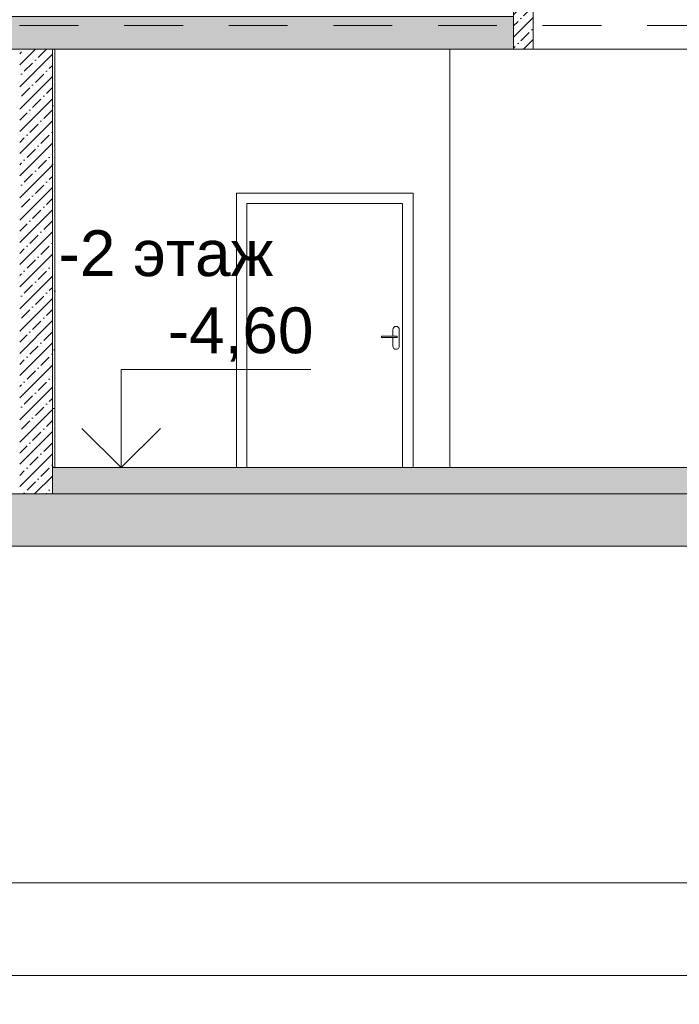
# Model space of a CAD drawing. Header units: millimetres. Extents: x -7244646 to -5701154, y 5723682 to 6071635.
# Tile 32 of 256: x -6393869 to -6388825, y 5731106 to 5738634. Entities that reach past the tile are written whole.
import ezdxf

# ---------------------------------------------------------------- set-up
doc = ezdxf.new("R2010")
doc.units = ezdxf.units.MM
doc.header["$MEASUREMENT"] = 0
doc.set_wipeout_variables(frame=1)
doc.linetypes.add('Dashed', pattern=[800, 450, -350])
doc.linetypes.add('Wipeout_Contour', pattern=[1000, 0, -1000])
for name, color, linetype, lineweight in [('0_Ном._пера__1', 7, 'Continuous', 0), ('0_Ном._пера__120', 7, 'Continuous', 0), ('0_Ном._пера__21', 7, 'Continuous', 5), ('АР-вертикальная связь - Лестница.АР_Ном._пера__1', 7, 'Continuous', 0), ('АР-вертикальная связь - Лестница.АР_Ном._пера__120', 7, 'Continuous', 0), ('АР-Перекрытия_Приямки.АР_Ном._пера__1', 7, 'Continuous', 0), ('АР-Перекрытия_Приямки.АР_Ном._пера__120', 7, 'Continuous', 0), ('АР-Стены внешние_Балконы _ лоджии.АР_Ном._пера__101', 252, 'Continuous', 0), ('АР-Стены_внутренние_пилоны.АР_Ном._пера__1', 7, 'Continuous', 0), ('АР-Стены_внутренние_пилоны.АР_Ном._пера__120', 7, 'Continuous', 0), ('АР-Чертеж-Размеры.АР_Ном._пера__1', 7, 'Continuous', 0), ('АР-Чертеж-Размеры.АР_Ном._пера__120', 7, 'Continuous', 0), ('АР-Чертеж-Размеры.АР_Ном._пера__141', 7, 'Continuous', 5)]:
    doc.layers.add(name, color=color, linetype=linetype, lineweight=lineweight)
doc.layers.add('АР-Стены_внутренние_пилоны.АР', color=7, linetype='Continuous')
doc.layers.add('АР-Чертеж-Размеры.АР', color=7, linetype='Continuous')
doc.styles.add('РЎР“Р•РќР•Р\xa0Р\x98Р\xa0_РЎРўР\x98Р›Р¬_2', font='arial.ttf')
doc.linetypes.add('Линия Разрыва', pattern='A,0,[1,20 Р\xa0Р°Р·СЂРµР· 1-1. РљРѕСЂРїСѓСЃ 11.Shx,S=15.679026,R=0,X=0,Y=0],-1975.557214,0', length=1975.557214)
doc.dimstyles.new('СГЕНЕРИР_СТИЛЬ__1', dxfattribs={"dimtxt": 500, "dimasz": 237.5, "dimexe": 0.18, "dimexo": 43263.067461, "dimgap": 0, "dimtad": 1, "dimlfac": 0.001, "dimzin": 0, "dimdsep": 46, "dimtxsty": 'РЎР“Р•РќР•Р\xa0Р\x98Р\xa0_РЎРўР\x98Р›Р¬_2', "dimblk": 'ARROWHEAD_6', "dimblk1": 'ARROWHEAD_6', "dimblk2": 'ARROWHEAD_6', "dimcen": 0.09, "dimclrd": 7, "dimclre": 7, "dimclrt": 7, "dimadec": 0, "dimazin": 0, "dimtfac": 1, "dimtdec": 4, "dimtmove": 2, "dimatfit": 3, "dimfxl": 1, "dimtolj": 1, "dimtzin": 0, "dimarcsym": 0})
doc.dimstyles.new('СГЕНЕРИР_СТИЛЬ__6', dxfattribs={"dimtxt": 300, "dimasz": 237.5, "dimexe": 0.18, "dimexo": 0.0625, "dimgap": 0, "dimtad": 1, "dimtih": 1, "dimtoh": 1, "dimlfac": 0.001, "dimzin": 0, "dimdsep": 46, "dimtxsty": 'РЎР“Р•РќР•Р\xa0Р\x98Р\xa0_РЎРўР\x98Р›Р¬_2', "dimblk": 'ARROWHEAD_6', "dimblk1": 'ARROWHEAD_6', "dimblk2": 'ARROWHEAD_6', "dimcen": 0.09, "dimse1": 1, "dimse2": 1, "dimclrd": 7, "dimclre": 7, "dimclrt": 7, "dimadec": 0, "dimazin": 0, "dimtfac": 1, "dimtdec": 4, "dimtmove": 0, "dimatfit": 3, "dimfxl": 1, "dimtolj": 1, "dimtzin": 0, "dimarcsym": 0})
pattern_1 = [(45, (-7387333.12, 5739809.18), (-84.852814, 84.852814), []), (45, (-7387375.54, 5739851.61), (-84.852814, 84.852814), [90, -30, 0, -30])]

# ---------------------------------------------------------------- blocks, each defined once
blk = doc.blocks.new('*D52', base_point=(-7387333.1, 5739809.2))
at = {"layer": 'АР-Чертеж-Размеры.АР_Ном._пера__1', "color": 7, "linetype": 'Continuous', "lineweight": 0, "transparency": 16777216}
for p, q in [((-6411439.3, 5858499.2), (-6411439.3, 5858686.7)), ((-6411314.3, 5858374.2), (-6411564.3, 5858624.2)), ((-6388218.7, 5858499.2), (-6411673.7, 5858499.2)), ((-6411439.3, 5738589.2), (-6411439.3, 5858499.2)), ((-6411564.3, 5738714.2), (-6411314.3, 5738464.2)), ((-6411204.9, 5738589.2), (-6411673.7, 5738589.2)), ((-6411439.3, 5738401.7), (-6411439.3, 5738589.2))]:
    blk.add_line(p, q, dxfattribs=at)
at = {"layer": 'АР-Чертеж-Размеры.АР_Ном._пера__1', "color": 7, "lineweight": 0, "transparency": 16777216, "insert": (-6411889.3, 5853972.3), "char_height": 500, "attachment_point": 7, "rotation": 90, "style": 'РЎР“Р•РќР•Р\xa0Р\x98Р\xa0_РЎРўР\x98Р›Р¬_2'}
blk.add_mtext('\\A1;{\\pql;\\fArial|b0|i0|c204|p0;\\W1.000000;119,91}', dxfattribs=at)
blk = doc.blocks.new('ARROWHEAD_6')
at = {"color": 0, "linetype": 'Continuous', "lineweight": 0}
for p, q in [((-0.5, -0.5), (0.5, 0.5)), ((0, 0), (-1, 0))]:
    blk.add_line(p, q, dxfattribs=at)
blk = doc.blocks.new('Линейный Размер_3_3', base_point=(-6393092.7, 5735209.2))
at = {"layer": 'АР-Чертеж-Размеры.АР_Ном._пера__1', "color": 7, "linetype": 'Continuous', "lineweight": 0}
for q in [(-6393317.7, 5735209.2), (-6392867.7, 5735209.2)]:
    blk.add_line((-6393092.7, 5735209.2), q, dxfattribs=at)
at = {"layer": 'АР-Чертеж-Размеры.АР_Ном._пера__141', "color": 7, "linetype": 'Continuous', "lineweight": 5}
for p, q in [((-6393092.7, 5735209.2), (-6393092.7, 5735959.2)), ((-6393092.7, 5735959.2), (-6391642.4, 5735959.2)), ((-6393092.7, 5735209.2), (-6393392.7, 5735509.2)), ((-6392792.7, 5735509.2), (-6393092.7, 5735209.2))]:
    blk.add_line(p, q, dxfattribs=at)
at = {"layer": 'АР-Чертеж-Размеры.АР_Ном._пера__120', "color": 7, "lineweight": 0, "insert": (-6392736.5, 5736019.2), "char_height": 350, "attachment_point": 7, "style": 'РЎР“Р•РќР•Р\xa0Р\x98Р\xa0_РЎРўР\x98Р›Р¬_2'}
blk.add_mtext('\\A1;{\\pql;\\fArial|b0|i0|c204|p0;\\W1.000000;-4,60}', dxfattribs=at)
blk = doc.blocks.new('*D168', base_point=(-7387333.1, 5739809.2))
at = {"layer": 'АР-Чертеж-Размеры.АР_Ном._пера__1', "color": 7, "linetype": 'Continuous', "lineweight": 0, "transparency": 16777216}
for p, q in [((-6401313.7, 5731800.9), (-6401313.7, 5732269.7)), ((-6357553.7, 5731800.9), (-6357553.7, 5732269.7)), ((-6401501.2, 5732035.3), (-6401313.7, 5732035.3)), ((-6401313.7, 5732035.3), (-6357553.7, 5732035.3))]:
    blk.add_line(p, q, dxfattribs=at)
at = {"layer": 'АР-Чертеж-Размеры.АР_Ном._пера__141', "color": 7, "linetype": 'Continuous', "lineweight": 5, "transparency": 16777216}
for p, q in [((-6401188.7, 5732160.3), (-6401438.7, 5731910.3)), ((-6357428.7, 5732160.3), (-6357678.7, 5731910.3))]:
    blk.add_line(p, q, dxfattribs=at)
at = {"layer": 'АР-Чертеж-Размеры.АР_Ном._пера__120', "color": 7, "lineweight": 0, "transparency": 16777216, "insert": (-6379948.5, 5732095.3), "char_height": 300, "attachment_point": 7, "style": 'РЎР“Р•РќР•Р\xa0Р\x98Р\xa0_РЎРўР\x98Р›Р¬_2'}
blk.add_mtext('\\A1;{\\pql;\\fArial|b0|i0|c204|p0;\\W1.000000;43,76}', dxfattribs=at)

msp = doc.modelspace()

# ---------------------------------------------------------------- hatches: boundary and pattern name
at = {"layer": '0_Ном._пера__1', "linetype": 'Continuous', "lineweight": 0}
h = msp.add_hatch(dxfattribs=at)
h.set_pattern_fill('ЖЕЛЕЗОБЕТОН__PROJECT__0003', style=0, pattern_type=2)
h.set_pattern_definition(pattern_1)
h.paths.add_polyline_path([(-6390092.718, 5738409.18), (-6401201.293, 5738409.18), (-6401201.293, 5738659.18), (-6390092.718, 5738659.18)])
at = {"layer": 'АР-вертикальная связь - Лестница.АР_Ном._пера__1', "linetype": 'Continuous', "lineweight": 0}
h = msp.add_hatch(dxfattribs=at)
h.set_pattern_fill('ЖЕЛЕЗОБЕТОН__PROJECT__0003', style=0, pattern_type=2)
h.set_pattern_definition(pattern_1)
h.paths.add_polyline_path([(-6390092.718, 5738409.18), (-6389942.718, 5738409.18), (-6389942.718, 5738709.123), (-6389912.718, 5738729.123), (-6389812.718, 5738795.789), (-6389712.718, 5738862.456), (-6389612.718, 5738929.123), (-6389512.718, 5738995.789), (-6389412.718, 5739062.456), (-6389312.718, 5739129.123), (-6389212.718, 5739195.789), (-6389112.718, 5739262.456), (-6389012.718, 5739329.123), (-6388912.718, 5739395.789), (-6388812.718, 5739462.456), (-6388712.718, 5739529.123), (-6388612.718, 5739595.789), (-6388512.718, 5739662.456), (-6388412.718, 5739729.123), (-6388312.718, 5739795.789), (-6388212.718, 5739862.456), (-6388112.718, 5739929.123), (-6388012.719, 5739995.789), (-6387912.719, 5740062.456), (-6387812.719, 5740129.123), (-6387712.719, 5740195.789), (-6387612.719, 5740262.456), (-6387512.719, 5740329.123), (-6387047.302, 5740639.4), (-6387392.719, 5740639.4), (-6387392.719, 5740589.4), (-6387692.719, 5740589.4), (-6387692.719, 5740389.4), (-6387992.719, 5740389.4), (-6387992.719, 5740189.4), (-6388292.718, 5740189.4), (-6388292.718, 5739989.4), (-6388592.718, 5739989.4), (-6388592.718, 5739789.4), (-6388892.718, 5739789.4), (-6388892.718, 5739589.4), (-6389192.718, 5739589.4), (-6389192.718, 5739389.4), (-6389492.718, 5739389.4), (-6389492.718, 5739189.4), (-6389792.718, 5739189.4), (-6389792.718, 5738989.4), (-6390092.718, 5738989.4)])
at = {"layer": 'АР-Перекрытия_Приямки.АР_Ном._пера__1', "linetype": 'Continuous', "lineweight": 0}
h = msp.add_hatch(dxfattribs=at)
h.set_pattern_fill('ЖЕЛЕЗОБЕТОН__PROJECT__0003', style=0, pattern_type=2)
h.set_pattern_definition(pattern_1)
h.paths.add_polyline_path([(-6401203.84, 5735009.18), (-6401603.828, 5735009.18), (-6401603.828, 5734609.18), (-6381877.718, 5734609.18), (-6381507.286, 5732531.921), (-6373979.585, 5732531.921), (-6373675.453, 5735009.18), (-6374834.353, 5735009.18), (-6374834.353, 5733459.18), (-6376698.792, 5733459.18), (-6376698.792, 5735009.18), (-6376948.792, 5735009.18), (-6376948.792, 5733459.18), (-6378798.774, 5733459.18), (-6378798.774, 5735009.18), (-6379048.774, 5735009.18), (-6379048.774, 5733459.18), (-6380718.818, 5733459.18), (-6380718.818, 5735009.18), (-6380968.818, 5735009.18), (-6383668.774, 5735009.18), (-6383918.774, 5735009.18), (-6383935.776, 5735009.18), (-6393618.823, 5735009.18), (-6393868.823, 5735009.18)])
at = {"layer": 'АР-Стены_внутренние_пилоны.АР_Ном._пера__1', "linetype": 'Continuous', "lineweight": 0}
h = msp.add_hatch(dxfattribs=at)
h.set_pattern_fill('ЖЕЛЕЗОБЕТОН__PROJECT__0003', style=0, pattern_type=2)
h.set_pattern_definition(pattern_1)
h.paths.add_polyline_path([(-6393868.823, 5738409.18), (-6393868.823, 5735009.18), (-6393618.823, 5735009.18), (-6393618.823, 5735209.18), (-6393618.823, 5738409.18)])
h = msp.add_hatch(dxfattribs=at)
h.set_pattern_fill('ШТУКАТУРКА__ГИПС_01_0003', style=0, pattern_type=2)
h.set_pattern_definition([(45, (-7387333.12, 5740159.18), (-111.369318, 111.369318), [0, -105, 0, -157.5]), (110, (-7386983.12, 5740159.18), (148.001588, 53.868173), [0, -77, 0, -133])])
h.paths.add_polyline_path([(-6393618.823, 5735209.18), (-6393598.823, 5735209.18), (-6393598.823, 5738359.18), (-6393618.823, 5738359.18)])

# ---------------------------------------------------------------- linework, layer by layer
at = {"layer": '0_Ном._пера__1', "color": 7, "linetype": 'Continuous', "lineweight": 0}
msp.add_line((-6338728.94, 5735009.18), (-6401201.293, 5735009.18), dxfattribs=at)
at = {"layer": '0_Ном._пера__1', "color": 7, "linetype": 'Линия Разрыва', "lineweight": 0}
msp.add_line((-6413306.662, 5734609.18), (-6381877.718, 5734609.18), dxfattribs=at)
at = {"layer": '0_Ном._пера__120', "color": 7, "linetype": 'Continuous', "lineweight": 0}
msp.add_lwpolyline([(-6402308.809, 5731864.373, 0.41421356), (-6401770.784, 5731326.348), (-6380588.189, 5731326.348, -0.1418046), (-6380300.821, 5731243.175), (-6380083.877, 5731106.114)], format="xyb", dxfattribs=at)
at = {"layer": '0_Ном._пера__21', "color": 7, "linetype": 'Continuous', "lineweight": 5, "flags": 128}
msp.add_lwpolyline([(-6390092.718, 5738409.18), (-6401201.293, 5738409.18), (-6401201.293, 5738659.18), (-6390092.718, 5738659.18)], close=True, dxfattribs=at)
at = {"layer": 'АР-вертикальная связь - Лестница.АР_Ном._пера__120', "color": 7, "linetype": 'Continuous', "lineweight": 5}
for p, q in [((-6390092.718, 5738809.4), (-6390092.718, 5738509.4)), ((-6389942.718, 5738709.123), (-6389942.718, 5738409.18)), ((-6389942.718, 5738409.18), (-6390092.718, 5738409.18))]:
    msp.add_line(p, q, dxfattribs=at)
at = {"layer": 'АР-Перекрытия_Приямки.АР_Ном._пера__120', "color": 7, "linetype": 'Continuous', "lineweight": 0}
msp.add_line((-6390113.28, 5738409.18), (-6388678.549, 5738409.18), dxfattribs=at)
at = {"layer": 'АР-Перекрытия_Приямки.АР_Ном._пера__120', "color": 7, "linetype": 'Continuous', "lineweight": 5, "flags": 128}
for points in [[(-6338438.822, 5735009.18), (-6338728.94, 5735009.18), (-6358596.537, 5735009.18), (-6374548.791, 5735009.18), (-6374834.353, 5735009.18), (-6374834.353, 5733459.18), (-6376698.792, 5733459.18), (-6376698.792, 5735009.18), (-6376948.792, 5735009.18), (-6376948.792, 5733459.18), (-6378798.774, 5733459.18), (-6378798.774, 5735009.18), (-6379048.774, 5735009.18), (-6379048.774, 5733459.18), (-6380718.818, 5733459.18), (-6380718.818, 5735009.18), (-6380968.818, 5735009.18), (-6383668.774, 5735009.18), (-6383918.774, 5735009.18), (-6393618.823, 5735009.18), (-6393868.823, 5735009.18), (-6401203.84, 5735009.18), (-6401603.828, 5735009.18)], [(-6381507.286, 5732531.921), (-6381877.718, 5734609.18), (-6401603.828, 5734609.18)]]:
    msp.add_lwpolyline(points, dxfattribs=at)
at = {"layer": 'АР-Стены внешние_Балконы _ лоджии.АР_Ном._пера__101', "color": 252, "linetype": 'Dashed', "lineweight": 0}
msp.add_lwpolyline([(-6410669.971, 5738589.18), (-6333655.293, 5738589.18)], dxfattribs=at)
at = {"layer": 'АР-Стены_внутренние_пилоны.АР_Ном._пера__120', "color": 7, "linetype": 'Continuous', "lineweight": 0}
for p, q in [((-6393598.823, 5738409.18), (-6393598.823, 5735209.18)), ((-6390580.722, 5735209.18), (-6390580.722, 5738409.18))]:
    msp.add_line(p, q, dxfattribs=at)
at = {"layer": 'АР-Стены_внутренние_пилоны.АР_Ном._пера__120', "color": 7, "linetype": 'Continuous', "lineweight": 5}
msp.add_line((-6393598.823, 5735209.18), (-6393618.823, 5735209.18), dxfattribs=at)
at = {"layer": 'АР-Стены_внутренние_пилоны.АР_Ном._пера__120', "color": 7, "linetype": 'Continuous', "lineweight": 5, "flags": 128}
msp.add_lwpolyline([(-6393618.823, 5738409.18), (-6393618.823, 5735209.18), (-6393618.823, 5735009.18)], dxfattribs=at)

# ---------------------------------------------------------------- dimensions: what is measured, and where the dimension line sits
at = {"layer": 'АР-Чертеж-Размеры.АР', "color": 7, "linetype": 'Continuous', "lineweight": 0}
dim = msp.add_linear_dim(base=(-6411439.299, 5858499.18), p1=(-6410669.971, 5738589.18), p2=(-6383892.346, 5858499.18), angle=90, dimstyle='СГЕНЕРИР_СТИЛЬ__1', dxfattribs=at)
dim.commit()
dim.dimension.update_dxf_attribs({"geometry": '*D52', "text_midpoint": (-6412139.299, 5855000.125), "dimtype": 160, "text_rotation": 90})

# ---------------------------------------------------------------- wipeouts: each hides what was drawn before it
at = {"color": 254, "linetype": 'Wipeout_Contour', "lineweight": 0, "ltscale": 34354401.77282929}
msp.add_wipeout([(-6392210.721, 5735209.18), (-6392130.721, 5735209.18), (-6392130.721, 5737229.18), (-6392210.721, 5737229.18)], dxfattribs=at).dxf.layer = 'АР-Стены_внутренние_пилоны.АР'
at = {"color": 254, "linetype": 'Wipeout_Contour', "lineweight": 0, "ltscale": 34350621.08835423}
msp.add_wipeout([(-6390860.721, 5735209.18), (-6390860.721, 5737229.18), (-6390940.721, 5737229.18), (-6390940.721, 5735209.18)], dxfattribs=at).dxf.layer = 'АР-Стены_внутренние_пилоны.АР'

# ---------------------------------------------------------------- next in the draw order: hatches: boundary and pattern name
at = {"layer": 'АР-Перекрытия_Приямки.АР_Ном._пера__1', "linetype": 'Continuous', "lineweight": 0, "true_color": 0x000000}
msp.add_hatch(color=18, dxfattribs=at).paths.add_polyline_path([(-6393618.823, 5735209.18), (-6393618.823, 5735009.18), (-6383918.774, 5735009.18), (-6383918.774, 5735209.18)])

# ---------------------------------------------------------------- next in the draw order: linework, layer by layer
at = {"layer": 'АР-Перекрытия_Приямки.АР_Ном._пера__120', "color": 7, "linetype": 'Continuous', "lineweight": 0}
msp.add_line((-6388653.151, 5735209.18), (-6393598.823, 5735209.18), dxfattribs=at)

# ---------------------------------------------------------------- next in the draw order: block references
at = {"layer": 'АР-Чертеж-Размеры.АР', "color": 7, "linetype": 'Continuous', "lineweight": 0}
msp.add_blockref('Линейный Размер_3_3', (-6393092.732, 5735209.18), dxfattribs=at)

# ---------------------------------------------------------------- next in the draw order: texts
at = {"layer": '0_Ном._пера__1', "color": 7, "linetype": 'Continuous', "lineweight": 0, "insert": (-6392750.274, 5736846.321), "char_height": 350, "attachment_point": 5, "style": 'РЎР“Р•РќР•Р\xa0Р\x98Р\xa0_РЎРўР\x98Р›Р¬_2'}
msp.add_mtext('\\A1;{\\pqc;\\fArial|b0|i0|c204|p0;\\W1.000000;-\\fArial|b0|i0|c204|p0;\\W1.000000;2 этаж}', dxfattribs=at)

# ---------------------------------------------------------------- next in the draw order: wipeouts: each hides what was drawn before it
at = {"color": 254, "linetype": 'Wipeout_Contour', "lineweight": 0, "ltscale": 51532920.98031788}
msp.add_wipeout([(-6390860.721, 5737309.18), (-6392210.721, 5737309.18), (-6392210.721, 5737229.18), (-6392130.721, 5737229.18), (-6390940.721, 5737229.18), (-6390860.721, 5737229.18)], dxfattribs=at).dxf.layer = 'АР-Стены_внутренние_пилоны.АР'
at = {"color": 254, "linetype": 'Wipeout_Contour', "lineweight": 0, "ltscale": 206105098.9298426}
msp.add_wipeout([(-6391015.721, 5736139.18), (-6391013.818, 5736129.613), (-6391008.398, 5736121.503), (-6391000.288, 5736116.083), (-6390990.721, 5736114.18), (-6390981.154, 5736116.083), (-6390973.043, 5736121.503), (-6390967.624, 5736129.613), (-6390965.721, 5736139.18), (-6390965.721, 5736264.18), (-6390967.624, 5736273.747), (-6390973.043, 5736281.858), (-6390981.154, 5736287.277), (-6390990.721, 5736289.18), (-6391000.288, 5736287.277), (-6391008.398, 5736281.858), (-6391013.818, 5736273.747), (-6391015.721, 5736264.18), (-6391015.721, 5736214.18), (-6390984.21, 5736214.18), (-6390983.221, 5736214.18), (-6390983.221, 5736204.18), (-6390984.21, 5736204.18), (-6391015.721, 5736204.18)], dxfattribs=at).dxf.layer = 'АР-Стены_внутренние_пилоны.АР'

# ---------------------------------------------------------------- next in the draw order: linework, layer by layer
at = {"layer": 'АР-Стены_внутренние_пилоны.АР_Ном._пера__120', "color": 7, "linetype": 'Continuous', "lineweight": 0}
for p, q in [((-6392210.721, 5737309.18), (-6390860.721, 5737309.18)), ((-6392210.721, 5735209.18), (-6392210.721, 5737309.18)), ((-6390860.721, 5737309.18), (-6390860.721, 5735209.18)), ((-6390940.721, 5737229.18), (-6392130.721, 5737229.18)), ((-6392130.721, 5737229.18), (-6392130.721, 5735209.18)), ((-6390940.721, 5735209.18), (-6390940.721, 5737229.18)), ((-6391015.721, 5736264.18), (-6391013.818, 5736273.747)), ((-6391013.818, 5736273.747), (-6391008.398, 5736281.858)), ((-6391008.398, 5736281.858), (-6391000.288, 5736287.277)), ((-6391000.288, 5736287.277), (-6390990.721, 5736289.18)), ((-6390990.721, 5736289.18), (-6390981.154, 5736287.277)), ((-6390981.154, 5736287.277), (-6390973.043, 5736281.858)), ((-6390973.043, 5736281.858), (-6390967.624, 5736273.747)), ((-6390967.624, 5736273.747), (-6390965.721, 5736264.18)), ((-6391013.818, 5736129.613), (-6391015.721, 5736139.18)), ((-6391008.398, 5736121.503), (-6391013.818, 5736129.613)), ((-6391000.288, 5736116.083), (-6391008.398, 5736121.503)), ((-6390990.721, 5736114.18), (-6391000.288, 5736116.083)), ((-6390981.154, 5736116.083), (-6390990.721, 5736114.18)), ((-6390973.043, 5736121.503), (-6390981.154, 5736116.083)), ((-6390967.624, 5736129.613), (-6390973.043, 5736121.503)), ((-6390965.721, 5736139.18), (-6390967.624, 5736129.613))]:
    msp.add_line(p, q, dxfattribs=at)

# ---------------------------------------------------------------- next in the draw order: wipeouts: each hides what was drawn before it
at = {"color": 254, "linetype": 'Wipeout_Contour', "lineweight": 0, "ltscale": 34351037.78197956}
msp.add_wipeout([(-6391103.221, 5736214.18), (-6391103.221, 5736204.18), (-6390996.221, 5736204.18), (-6390996.221, 5736214.18)], dxfattribs=at).dxf.layer = 'АР-Стены_внутренние_пилоны.АР'

# ---------------------------------------------------------------- next in the draw order: linework, layer by layer
at = {"layer": 'АР-Стены_внутренние_пилоны.АР_Ном._пера__120', "color": 7, "linetype": 'Continuous', "lineweight": 0}
msp.add_line((-6391103.221, 5736214.18), (-6391103.221, 5736204.18), dxfattribs=at)

# ---------------------------------------------------------------- next in the draw order: wipeouts: each hides what was drawn before it
at = {"color": 254, "linetype": 'Wipeout_Contour', "lineweight": 0, "ltscale": 34350871.11756361}
msp.add_wipeout([(-6390996.221, 5736214.18), (-6390996.221, 5736204.18), (-6390991.246, 5736204.18), (-6390991.246, 5736214.18)], dxfattribs=at).dxf.layer = 'АР-Стены_внутренние_пилоны.АР'

# ---------------------------------------------------------------- next in the draw order: wipeouts: each hides what was drawn before it
at = {"color": 254, "linetype": 'Wipeout_Contour', "lineweight": 0, "ltscale": 34350857.43558472}
msp.add_wipeout([(-6390991.246, 5736214.18), (-6390991.246, 5736204.18), (-6390987.028, 5736204.18), (-6390987.028, 5736214.18)], dxfattribs=at).dxf.layer = 'АР-Стены_внутренние_пилоны.АР'

# ---------------------------------------------------------------- next in the draw order: wipeouts: each hides what was drawn before it
at = {"color": 254, "linetype": 'Wipeout_Contour', "lineweight": 0, "ltscale": 34350846.96385425}
msp.add_wipeout([(-6390987.028, 5736214.18), (-6390987.028, 5736204.18), (-6390984.21, 5736204.18), (-6390984.21, 5736214.18)], dxfattribs=at).dxf.layer = 'АР-Стены_внутренние_пилоны.АР'

# ---------------------------------------------------------------- next in the draw order: wipeouts: each hides what was drawn before it
at = {"color": 254, "linetype": 'Wipeout_Contour', "lineweight": 0, "ltscale": 34350841.29659552}
msp.add_wipeout([(-6390984.21, 5736214.18), (-6390984.21, 5736204.18), (-6390983.221, 5736204.18), (-6390983.221, 5736214.18)], dxfattribs=at).dxf.layer = 'АР-Стены_внутренние_пилоны.АР'

# ---------------------------------------------------------------- next in the draw order: linework, layer by layer
at = {"layer": 'АР-Стены_внутренние_пилоны.АР_Ном._пера__120', "color": 7, "linetype": 'Continuous', "lineweight": 0}
for p, q in [((-6391015.721, 5736214.18), (-6391015.721, 5736264.18)), ((-6390965.721, 5736264.18), (-6390965.721, 5736139.18)), ((-6391103.221, 5736214.18), (-6390996.221, 5736214.18)), ((-6391103.221, 5736204.18), (-6390996.221, 5736204.18)), ((-6391015.721, 5736139.18), (-6391015.721, 5736204.18)), ((-6390996.221, 5736214.18), (-6390991.246, 5736214.18)), ((-6390996.221, 5736204.18), (-6390991.246, 5736204.18)), ((-6390991.246, 5736214.18), (-6390987.028, 5736214.18)), ((-6390991.246, 5736204.18), (-6390987.028, 5736204.18)), ((-6390987.028, 5736214.18), (-6390984.21, 5736214.18)), ((-6390987.028, 5736204.18), (-6390984.21, 5736204.18)), ((-6390984.21, 5736214.18), (-6390983.221, 5736214.18)), ((-6390984.21, 5736204.18), (-6390983.221, 5736204.18)), ((-6390983.221, 5736214.18), (-6390983.221, 5736204.18))]:
    msp.add_line(p, q, dxfattribs=at)

# ---------------------------------------------------------------- next in the draw order: dimensions: what is measured, and where the dimension line sits
at = {"layer": 'АР-Чертеж-Размеры.АР', "color": 7, "linetype": 'Continuous', "lineweight": 0}
dim = msp.add_linear_dim(base=(-6357553.734, 5732035.311), p1=(-6401313.734, 5736568.232), p2=(-6357553.734, 5737788.232), dimstyle='СГЕНЕРИР_СТИЛЬ__6', dxfattribs=at)
dim.commit()
dim.dimension.update_dxf_attribs({"geometry": '*D168', "text_midpoint": (-6379445.994, 5732245.311), "dimtype": 160})

doc.saveas('drawing.dxf')
